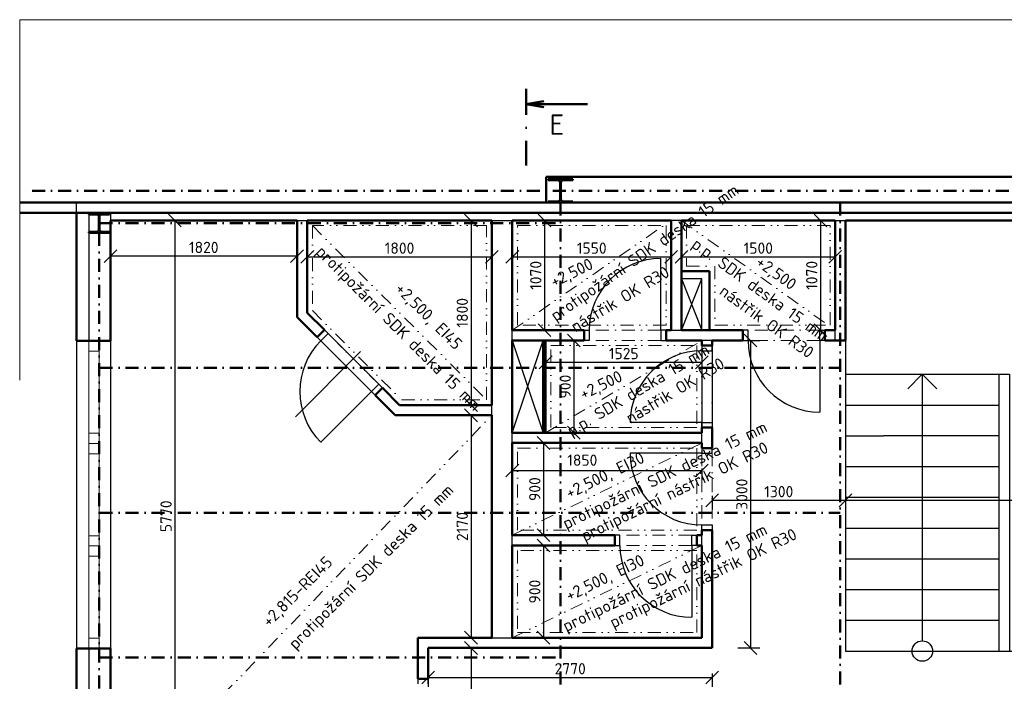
# Model space of a CAD drawing. Header units: millimetres. Extents: x -118752 to 407724, y -73278 to 155058.
# Tile 15 of 256: x -36596 to -26990, y 14498 to 20952. Entities that reach past the tile are written whole.
import ezdxf
from ezdxf.enums import TextEntityAlignment as Align

# ---------------------------------------------------------------- set-up
doc = ezdxf.new("R2010")
doc.units = ezdxf.units.MM
doc.header["$LTSCALE"] = 10
doc.linetypes.add('DASHDOT', pattern=[25.4, 12.7, -6.35, 0, -6.35])
doc.linetypes.add('DIVIDE', pattern=[31.75, 12.7, -6.35, 0, -6.35, 0, -6.35])
for name, color, linetype, lineweight in [('CKDVERE_', 7, 'Continuous', 25), ('CKDVERE_NADROVINOU', 1, 'DASHDOT', 18), ('CKDVERE_OSY', 1, 'Continuous', 18), ('CKDVERE_ZARUBNE_RAM', 5, 'Continuous', 25), ('CKKOTY', 3, 'Continuous', 25), ('CKOKNA', 1, 'Continuous', 18), ('CKPOPIS_POHLED', 3, 'Continuous', 25), ('CKRASTR', 7, 'DASHDOT', 15), ('CKREZY_OZNACENI', 4, 'DASHDOT', 50), ('CKSCHODY_PODROVINOU', 7, 'Continuous', 25), ('CKSCHODY_VYSTUP', 7, 'Continuous', 25), ('CKSTENY_PODROVINOU', 7, 'Continuous', 25), ('CKSTENY_REZ', 6, 'Continuous', 50), ('CKTEXTY_MALE', 3, 'Continuous', 18), ('CSPROFILY_REZY', 4, 'Continuous', 50), ('podhledy', 7, 'Continuous', 20), ('pohledy', 7, 'Continuous', 25)]:
    doc.layers.add(name, color=color, linetype=linetype, lineweight=lineweight)
doc.styles.get("Standard").update_dxf_attribs({"font": 'isocpeur.ttf'})
doc.linetypes.add('PRERUSENI', pattern='A,60,[100,CADKON.SHX,S=2.5,R=0,X=0,Y=0],-10', length=70)
doc.dimstyles.new('CADKON', dxfattribs={"dimscale": 50, "dimtxt": 2.2, "dimasz": 2.5, "dimexe": 1.8, "dimexo": 5, "dimgap": 0.6, "dimtad": 1, "dimrnd": 1, "dimtxsty": 'Standard', "dimblk1": 'OBLIQUE', "dimblk2": 'OBLIQUE', "dimsah": 1, "dimcen": 2.5, "dimadec": 1, "dimazin": 2, "dimtfac": 1, "dimtdec": 4, "dimtix": 1, "dimtmove": 2, "dimatfit": 3, "dimldrblk": 'OPEN30', "dimfxl": 5, "dimfxlon": 1, "dimtolj": 1, "dimarcsym": 0})

# ---------------------------------------------------------------- blocks, each defined once
blk = doc.blocks.new('CK_S_EXT_HEAHEA200')
for p, q in [((-100, 95), (100, 95)), ((-100, 95), (-100, 85)), ((-100, 85), (-21.25, 85)), ((-3.25, -67), (-3.25, 67)), ((3.25, -67), (3.25, 67)), ((100, 85), (21.25, 85)), ((100, 95), (100, 85)), ((-100, -95), (-100, -85)), ((-100, -85), (-21.25, -85)), ((-100, -95), (100, -95)), ((100, -85), (21.25, -85)), ((100, -95), (100, -85))]:
    blk.add_line(p, q)
for centre, start, end in [((-21.25, 67), 0, 90), ((21.25, 67), 90, 180), ((-21.25, -67), 270, 0), ((21.25, -67), 180, 270)]:
    blk.add_arc(centre, 18, start, end)
blk = doc.blocks.new('CK_S_EXT_HEAHEA240')
for p, q in [((-120, 115), (120, 115)), ((-120, 115), (-120, 103)), ((-120, 103), (-24.75, 103)), ((120, 103), (24.75, 103)), ((120, 115), (120, 103)), ((-3.75, -82), (-3.75, 82)), ((3.75, -82), (3.75, 82)), ((-120, -115), (-120, -103)), ((-120, -103), (-24.75, -103)), ((-120, -115), (120, -115)), ((120, -103), (24.75, -103)), ((120, -115), (120, -103))]:
    blk.add_line(p, q)
for centre, start, end in [((-24.75, 82), 0, 90), ((24.75, 82), 90, 180), ((-24.75, -82), 270, 0), ((24.75, -82), 180, 270)]:
    blk.add_arc(centre, 21, start, end)
blk = doc.blocks.new('_OBLIQUE')
at = {"color": 0, "linetype": 'ByBlock'}
blk.add_line((-0.5, -0.5), (0.5, 0.5), dxfattribs=at)
blk = doc.blocks.new('*D9754')
at = {"layer": 'CKKOTY', "color": 0, "lineweight": -2}
for p, q in [((-33790.5, 18743.2), (-33790.5, 18548.9)), ((-31990.5, 18743.2), (-31990.5, 18548.9)), ((-33790.5, 18638.9), (-31990.5, 18638.9))]:
    blk.add_line(p, q, dxfattribs=at)
at = {"layer": 'Defpoints', "color": 0}
for p in [(-33790.5, 18993.2), (-31990.5, 18993.2), (-31990.5, 18638.9)]:
    blk.add_point(p, dxfattribs=at)
at = {"layer": 'CKKOTY', "color": 0, "lineweight": -2, "xscale": 125, "yscale": 125, "zscale": 125, "rotation": 180}
blk.add_blockref('_OBLIQUE', (-33790.5, 18638.9), dxfattribs=at)
at = {"layer": 'CKKOTY', "color": 0, "lineweight": -2, "xscale": 125, "yscale": 125, "zscale": 125}
blk.add_blockref('_OBLIQUE', (-31990.5, 18638.9), dxfattribs=at)
at = {"layer": 'CKKOTY', "color": 0, "insert": (-32890.5, 18723.9), "char_height": 110, "attachment_point": 5}
blk.add_mtext('\\A1;1800', dxfattribs=at)
blk = doc.blocks.new('_Open30')
at = {"color": 0, "lineweight": -2}
for p, q in [((-1, 0.268), (0, 0)), ((0, 0), (-1, -0.268)), ((0, 0), (-1, 0))]:
    blk.add_line(p, q, dxfattribs=at)
blk = doc.blocks.new('*D9756')
at = {"layer": 'CKKOTY', "color": 0, "lineweight": -2}
for p, q in [((-31790.5, 18743.2), (-31790.5, 18548.9)), ((-30240.5, 18743.2), (-30240.5, 18548.9)), ((-31790.5, 18638.9), (-30240.5, 18638.9))]:
    blk.add_line(p, q, dxfattribs=at)
at = {"layer": 'Defpoints', "color": 0}
for p in [(-31790.5, 18993.2), (-30240.5, 18993.2), (-30240.5, 18638.9)]:
    blk.add_point(p, dxfattribs=at)
at = {"layer": 'CKKOTY', "color": 0, "lineweight": -2, "xscale": 125, "yscale": 125, "zscale": 125, "rotation": 180}
blk.add_blockref('_OBLIQUE', (-31790.5, 18638.9), dxfattribs=at)
at = {"layer": 'CKKOTY', "color": 0, "lineweight": -2, "xscale": 125, "yscale": 125, "zscale": 125}
blk.add_blockref('_OBLIQUE', (-30240.5, 18638.9), dxfattribs=at)
at = {"layer": 'CKKOTY', "color": 0, "insert": (-31015.5, 18723.9), "char_height": 110, "attachment_point": 5}
blk.add_mtext('\\A1;1550', dxfattribs=at)
blk = doc.blocks.new('*D9757')
at = {"layer": 'CKKOTY', "color": 0, "lineweight": -2}
for p, q in [((-30140.5, 18743.2), (-30140.5, 18548.9)), ((-28640.5, 18743.2), (-28640.5, 18548.9)), ((-30140.5, 18638.9), (-28640.5, 18638.9))]:
    blk.add_line(p, q, dxfattribs=at)
at = {"layer": 'Defpoints', "color": 0}
for p in [(-30140.5, 18993.2), (-28640.5, 18993.2), (-28640.5, 18638.9)]:
    blk.add_point(p, dxfattribs=at)
at = {"layer": 'CKKOTY', "color": 0, "lineweight": -2, "xscale": 125, "yscale": 125, "zscale": 125, "rotation": 180}
blk.add_blockref('_OBLIQUE', (-30140.5, 18638.9), dxfattribs=at)
at = {"layer": 'CKKOTY', "color": 0, "lineweight": -2, "xscale": 125, "yscale": 125, "zscale": 125}
blk.add_blockref('_OBLIQUE', (-28640.5, 18638.9), dxfattribs=at)
at = {"layer": 'CKKOTY', "color": 0, "insert": (-29390.5, 18723.9), "char_height": 110, "attachment_point": 5}
blk.add_mtext('\\A1;1500', dxfattribs=at)
blk = doc.blocks.new('*D9762')
at = {"layer": 'CKKOTY', "color": 0, "lineweight": -2}
for p, q in [((-32240.5, 18993.2), (-32283, 18993.2)), ((-32193, 18993.2), (-32193, 17193.2)), ((-32240.5, 17193.2), (-32283, 17193.2))]:
    blk.add_line(p, q, dxfattribs=at)
at = {"layer": 'Defpoints', "color": 0}
for p in [(-31990.5, 18993.2), (-32193, 17193.2), (-31990.5, 17193.2)]:
    blk.add_point(p, dxfattribs=at)
at = {"layer": 'CKKOTY', "color": 0, "lineweight": -2, "xscale": 125, "yscale": 125, "zscale": 125}
for p, rotation in [((-32193, 18993.2), 90), ((-32193, 17193.2), 270)]:
    blk.add_blockref('_OBLIQUE', p, dxfattribs=dict(at, rotation=rotation))
at = {"layer": 'CKKOTY', "color": 0, "insert": (-32278, 18093.2), "char_height": 110, "attachment_point": 5, "rotation": 90}
blk.add_mtext('\\A1;1800', dxfattribs=at)
blk = doc.blocks.new('*D9778')
at = {"layer": 'CKKOTY', "color": 0, "lineweight": -2}
for p, q in [((-28890.5, 18993.2), (-28874, 18993.2)), ((-28784, 18993.2), (-28784, 17923.2)), ((-28890.5, 17923.2), (-28874, 17923.2))]:
    blk.add_line(p, q, dxfattribs=at)
at = {"layer": 'Defpoints', "color": 0}
for p in [(-28640.5, 18993.2), (-28784, 17923.2), (-28640.5, 17923.2)]:
    blk.add_point(p, dxfattribs=at)
at = {"layer": 'CKKOTY', "color": 0, "lineweight": -2, "xscale": 125, "yscale": 125, "zscale": 125}
for p, rotation in [((-28784, 18993.2), 90), ((-28784, 17923.2), 270)]:
    blk.add_blockref('_OBLIQUE', p, dxfattribs=dict(at, rotation=rotation))
at = {"layer": 'CKKOTY', "color": 0, "insert": (-28869, 18458.2), "char_height": 110, "attachment_point": 5, "rotation": 90}
blk.add_mtext('\\A1;1070', dxfattribs=at)
blk = doc.blocks.new('*D9782')
at = {"layer": 'CKKOTY', "color": 0, "lineweight": -2}
for p, q in [((-31540.5, 18993.2), (-31386.4, 18993.2)), ((-31476.4, 18993.2), (-31476.4, 17923.2)), ((-31540.5, 17923.2), (-31386.4, 17923.2))]:
    blk.add_line(p, q, dxfattribs=at)
at = {"layer": 'Defpoints', "color": 0}
for p in [(-31790.5, 18993.2), (-31790.5, 17923.2), (-31476.4, 17923.2)]:
    blk.add_point(p, dxfattribs=at)
at = {"layer": 'CKKOTY', "color": 0, "lineweight": -2, "xscale": 125, "yscale": 125, "zscale": 125}
for p, rotation in [((-31476.4, 18993.2), 90), ((-31476.4, 17923.2), 270)]:
    blk.add_blockref('_OBLIQUE', p, dxfattribs=dict(at, rotation=rotation))
at = {"layer": 'CKKOTY', "color": 0, "insert": (-31561.4, 18458.2), "char_height": 110, "attachment_point": 5, "rotation": 90}
blk.add_mtext('\\A1;1070', dxfattribs=at)
blk = doc.blocks.new('*D9783')
at = {"layer": 'CKKOTY', "color": 0, "lineweight": -2}
for p, q in [((-31226.4, 17823.2), (-31099.2, 17823.2)), ((-31189.2, 17823.2), (-31189.2, 16923.2)), ((-31215.5, 16923.2), (-31099.2, 16923.2))]:
    blk.add_line(p, q, dxfattribs=at)
at = {"layer": 'Defpoints', "color": 0}
for p in [(-31476.4, 17823.2), (-31465.5, 16923.2), (-31189.2, 16923.2)]:
    blk.add_point(p, dxfattribs=at)
at = {"layer": 'CKKOTY', "color": 0, "lineweight": -2, "xscale": 125, "yscale": 125, "zscale": 125}
for p, rotation in [((-31189.2, 17823.2), 90), ((-31189.2, 16923.2), 270)]:
    blk.add_blockref('_OBLIQUE', p, dxfattribs=dict(at, rotation=rotation))
at = {"layer": 'CKKOTY', "color": 0, "insert": (-31274.2, 17373.2), "char_height": 110, "attachment_point": 5, "rotation": 90}
blk.add_mtext('\\A1;900', dxfattribs=at)
blk = doc.blocks.new('*D9784')
at = {"layer": 'CKKOTY', "color": 0, "lineweight": -2}
for p, q in [((-31540.5, 16823.2), (-31396.2, 16823.2)), ((-31486.2, 16823.2), (-31486.2, 15923.2)), ((-31540.5, 15923.2), (-31396.2, 15923.2))]:
    blk.add_line(p, q, dxfattribs=at)
at = {"layer": 'Defpoints', "color": 0}
for p in [(-31790.5, 16823.2), (-31790.5, 15923.2), (-31486.2, 15923.2)]:
    blk.add_point(p, dxfattribs=at)
at = {"layer": 'CKKOTY', "color": 0, "lineweight": -2, "xscale": 125, "yscale": 125, "zscale": 125}
for p, rotation in [((-31486.2, 16823.2), 90), ((-31486.2, 15923.2), 270)]:
    blk.add_blockref('_OBLIQUE', p, dxfattribs=dict(at, rotation=rotation))
at = {"layer": 'CKKOTY', "color": 0, "insert": (-31571.2, 16373.2), "char_height": 110, "attachment_point": 5, "rotation": 90}
blk.add_mtext('\\A1;900', dxfattribs=at)
blk = doc.blocks.new('*D9786')
at = {"layer": 'CKKOTY', "color": 0, "lineweight": -2}
for p, q in [((-31540.5, 15823.2), (-31396.2, 15823.2)), ((-31486.2, 15823.2), (-31486.2, 14923.2)), ((-31540.5, 14923.2), (-31396.2, 14923.2))]:
    blk.add_line(p, q, dxfattribs=at)
at = {"layer": 'Defpoints', "color": 0}
for p in [(-31790.5, 15823.2), (-31790.5, 14923.2), (-31486.2, 14923.2)]:
    blk.add_point(p, dxfattribs=at)
at = {"layer": 'CKKOTY', "color": 0, "lineweight": -2, "xscale": 125, "yscale": 125, "zscale": 125}
for p, rotation in [((-31486.2, 15823.2), 90), ((-31486.2, 14923.2), 270)]:
    blk.add_blockref('_OBLIQUE', p, dxfattribs=dict(at, rotation=rotation))
at = {"layer": 'CKKOTY', "color": 0, "insert": (-31571.2, 15373.2), "char_height": 110, "attachment_point": 5, "rotation": 90}
blk.add_mtext('\\A1;900', dxfattribs=at)
blk = doc.blocks.new('*D9787')
at = {"layer": 'CKKOTY', "color": 0, "lineweight": -2}
for p, q in [((-31790.5, 16573.2), (-31790.5, 16464.5)), ((-31790.5, 16554.5), (-29940.5, 16554.5)), ((-29940.5, 16573.2), (-29940.5, 16464.5))]:
    blk.add_line(p, q, dxfattribs=at)
at = {"layer": 'Defpoints', "color": 0}
for p in [(-31790.5, 16823.2), (-29940.5, 16823.2), (-29940.5, 16554.5)]:
    blk.add_point(p, dxfattribs=at)
at = {"layer": 'CKKOTY', "color": 0, "lineweight": -2, "xscale": 125, "yscale": 125, "zscale": 125, "rotation": 180}
blk.add_blockref('_OBLIQUE', (-31790.5, 16554.5), dxfattribs=at)
at = {"layer": 'CKKOTY', "color": 0, "lineweight": -2, "xscale": 125, "yscale": 125, "zscale": 125}
blk.add_blockref('_OBLIQUE', (-29940.5, 16554.5), dxfattribs=at)
at = {"layer": 'CKKOTY', "color": 0, "insert": (-31107.6, 16655.6), "char_height": 110, "attachment_point": 5}
blk.add_mtext('\\A1;1850', dxfattribs=at)
blk = doc.blocks.new('*D9788')
at = {"layer": 'CKKOTY', "color": 0, "lineweight": -2}
for p, q in [((-31465.5, 17610.4), (-29940.5, 17610.4)), ((-31465.5, 17573.2), (-31465.5, 17520.4)), ((-29940.5, 17573.2), (-29940.5, 17520.4))]:
    blk.add_line(p, q, dxfattribs=at)
at = {"layer": 'Defpoints', "color": 0}
for p in [(-31465.5, 17823.2), (-29940.5, 17823.2), (-29940.5, 17610.4)]:
    blk.add_point(p, dxfattribs=at)
at = {"layer": 'CKKOTY', "color": 0, "lineweight": -2, "xscale": 125, "yscale": 125, "zscale": 125, "rotation": 180}
blk.add_blockref('_OBLIQUE', (-31465.5, 17610.4), dxfattribs=at)
at = {"layer": 'CKKOTY', "color": 0, "lineweight": -2, "xscale": 125, "yscale": 125, "zscale": 125}
blk.add_blockref('_OBLIQUE', (-29940.5, 17610.4), dxfattribs=at)
at = {"layer": 'CKKOTY', "color": 0, "insert": (-30703, 17695.4), "char_height": 110, "attachment_point": 5}
blk.add_mtext('\\A1;1525', dxfattribs=at)
blk = doc.blocks.new('*D9898')
at = {"layer": 'CKKOTY', "color": 0, "lineweight": -2}
for p, q in [((-35710.5, 18743.2), (-35710.5, 18556)), ((-33890.5, 18743.2), (-33890.5, 18556)), ((-33890.5, 18646), (-35710.5, 18646))]:
    blk.add_line(p, q, dxfattribs=at)
at = {"layer": 'Defpoints', "color": 0}
for p in [(-35710.5, 18993.2), (-33890.5, 18993.2), (-35710.5, 18646)]:
    blk.add_point(p, dxfattribs=at)
at = {"layer": 'CKKOTY', "color": 0, "lineweight": -2, "xscale": 125, "yscale": 125, "zscale": 125, "rotation": 180}
blk.add_blockref('_OBLIQUE', (-35710.5, 18646), dxfattribs=at)
at = {"layer": 'CKKOTY', "color": 0, "lineweight": -2, "xscale": 125, "yscale": 125, "zscale": 125}
blk.add_blockref('_OBLIQUE', (-33890.5, 18646), dxfattribs=at)
at = {"layer": 'CKKOTY', "color": 0, "insert": (-34800.5, 18731), "char_height": 110, "attachment_point": 5}
blk.add_mtext('\\A1;1820', dxfattribs=at)
blk = doc.blocks.new('*D9899')
at = {"layer": 'CKKOTY', "color": 0, "lineweight": -2}
for p, q in [((-35333.3, 18993.2), (-34993.3, 18993.2)), ((-35083.3, 18993.2), (-35083.3, 13223.2)), ((-35333.3, 13223.2), (-34993.3, 13223.2))]:
    blk.add_line(p, q, dxfattribs=at)
at = {"layer": 'Defpoints', "color": 0}
for p in [(-35710.5, 18993.2), (-35710.5, 13223.2), (-35083.3, 13223.2)]:
    blk.add_point(p, dxfattribs=at)
at = {"layer": 'CKKOTY', "color": 0, "lineweight": -2, "xscale": 125, "yscale": 125, "zscale": 125}
for p, rotation in [((-35083.3, 18993.2), 90), ((-35083.3, 13223.2), 270)]:
    blk.add_blockref('_OBLIQUE', p, dxfattribs=dict(at, rotation=rotation))
at = {"layer": 'CKKOTY', "color": 0, "insert": (-35168.3, 16108.2), "char_height": 110, "attachment_point": 5, "rotation": 90}
blk.add_mtext('\\A1;5770', dxfattribs=at)
blk = doc.blocks.new('*D9931')
at = {"layer": 'CKKOTY', "color": 0, "lineweight": -2}
for p, q in [((-28540.5, 16418.2), (-28540.5, 16173.3)), ((-25440.5, 16418.2), (-25440.5, 16173.3)), ((-25440.5, 16263.3), (-28540.5, 16263.3))]:
    blk.add_line(p, q, dxfattribs=at)
at = {"layer": 'Defpoints', "color": 0}
for p in [(-28540.5, 16668.2), (-25440.5, 16668.2), (-28540.5, 16263.3)]:
    blk.add_point(p, dxfattribs=at)
at = {"layer": 'CKKOTY', "color": 0, "lineweight": -2, "xscale": 125, "yscale": 125, "zscale": 125, "rotation": 180}
blk.add_blockref('_OBLIQUE', (-28540.5, 16263.3), dxfattribs=at)
at = {"layer": 'CKKOTY', "color": 0, "lineweight": -2, "xscale": 125, "yscale": 125, "zscale": 125}
blk.add_blockref('_OBLIQUE', (-25440.5, 16263.3), dxfattribs=at)
at = {"layer": 'CKKOTY', "color": 0, "insert": (-26765.4, 16385), "char_height": 110, "attachment_point": 5}
blk.add_mtext('\\A1;3100', dxfattribs=at)
blk = doc.blocks.new('*D9932')
at = {"layer": 'CKKOTY', "color": 0, "lineweight": -2}
for p, q in [((-28540.5, 16418.2), (-28540.5, 16173.3)), ((-29840.5, 16306.8), (-29840.5, 16173.3)), ((-28540.5, 16263.3), (-29840.5, 16263.3))]:
    blk.add_line(p, q, dxfattribs=at)
at = {"layer": 'Defpoints', "color": 0}
for p in [(-28540.5, 16668.2), (-29840.5, 16556.8), (-29840.5, 16263.3)]:
    blk.add_point(p, dxfattribs=at)
at = {"layer": 'CKKOTY', "color": 0, "lineweight": -2, "xscale": 125, "yscale": 125, "zscale": 125, "rotation": 180}
blk.add_blockref('_OBLIQUE', (-29840.5, 16263.3), dxfattribs=at)
at = {"layer": 'CKKOTY', "color": 0, "lineweight": -2, "xscale": 125, "yscale": 125, "zscale": 125}
blk.add_blockref('_OBLIQUE', (-28540.5, 16263.3), dxfattribs=at)
at = {"layer": 'CKKOTY', "color": 0, "insert": (-29190.5, 16348.3), "char_height": 110, "attachment_point": 5}
blk.add_mtext('\\A1;1300', dxfattribs=at)
blk = doc.blocks.new('*D9937')
at = {"layer": 'CKKOTY', "color": 0, "lineweight": -2}
for p, q in [((-32240.5, 17093.2), (-32283, 17093.2)), ((-32193, 17093.2), (-32193, 14923.2)), ((-32240.5, 14923.2), (-32283, 14923.2))]:
    blk.add_line(p, q, dxfattribs=at)
at = {"layer": 'Defpoints', "color": 0}
for p in [(-31990.5, 17093.2), (-32193, 14923.2), (-31990.5, 14923.2)]:
    blk.add_point(p, dxfattribs=at)
at = {"layer": 'CKKOTY', "color": 0, "lineweight": -2, "xscale": 125, "yscale": 125, "zscale": 125}
for p, rotation in [((-32193, 17093.2), 90), ((-32193, 14923.2), 270)]:
    blk.add_blockref('_OBLIQUE', p, dxfattribs=dict(at, rotation=rotation))
at = {"layer": 'CKKOTY', "color": 0, "insert": (-32278, 16008.2), "char_height": 110, "attachment_point": 5, "rotation": 90}
blk.add_mtext('\\A1;2170', dxfattribs=at)
blk = doc.blocks.new('*D9939')
at = {"layer": 'CKKOTY', "color": 0, "lineweight": -2}
for p, q in [((-32360.5, 14823.2), (-32103, 14823.2)), ((-32193, 14823.2), (-32193, 13223.2)), ((-32360.5, 13223.2), (-32103, 13223.2))]:
    blk.add_line(p, q, dxfattribs=at)
at = {"layer": 'Defpoints', "color": 0}
for p in [(-32610.5, 14823.2), (-32610.5, 13223.2), (-32193, 13223.2)]:
    blk.add_point(p, dxfattribs=at)
at = {"layer": 'CKKOTY', "color": 0, "lineweight": -2, "xscale": 125, "yscale": 125, "zscale": 125}
for p, rotation in [((-32193, 14823.2), 90), ((-32193, 13223.2), 270)]:
    blk.add_blockref('_OBLIQUE', p, dxfattribs=dict(at, rotation=rotation))
at = {"layer": 'CKKOTY', "color": 0, "insert": (-32278, 14023.2), "char_height": 110, "attachment_point": 5, "rotation": 90}
blk.add_mtext('\\A1;1600', dxfattribs=at)
blk = doc.blocks.new('*D9940')
at = {"layer": 'CKKOTY', "color": 0, "lineweight": -2}
for p, q in [((-32610.5, 14573.2), (-32610.5, 14445.7)), ((-32610.5, 14535.7), (-29840.5, 14535.7)), ((-29840.5, 14573.2), (-29840.5, 14445.7))]:
    blk.add_line(p, q, dxfattribs=at)
at = {"layer": 'Defpoints', "color": 0}
for p in [(-32610.5, 14823.2), (-29840.5, 14823.2), (-29840.5, 14535.7)]:
    blk.add_point(p, dxfattribs=at)
at = {"layer": 'CKKOTY', "color": 0, "lineweight": -2, "xscale": 125, "yscale": 125, "zscale": 125, "rotation": 180}
blk.add_blockref('_OBLIQUE', (-32610.5, 14535.7), dxfattribs=at)
at = {"layer": 'CKKOTY', "color": 0, "lineweight": -2, "xscale": 125, "yscale": 125, "zscale": 125}
blk.add_blockref('_OBLIQUE', (-29840.5, 14535.7), dxfattribs=at)
at = {"layer": 'CKKOTY', "color": 0, "insert": (-31225.5, 14620.7), "char_height": 110, "attachment_point": 5}
blk.add_mtext('\\A1;2770', dxfattribs=at)
blk = doc.blocks.new('*D9941')
at = {"layer": 'CKKOTY', "color": 0, "lineweight": -2}
for p, q in [((-29590.5, 17823.2), (-29375.9, 17823.2)), ((-29465.9, 17823.2), (-29465.9, 14823.2)), ((-29590.5, 14823.2), (-29375.9, 14823.2))]:
    blk.add_line(p, q, dxfattribs=at)
at = {"layer": 'Defpoints', "color": 0}
for p in [(-29840.5, 17823.2), (-29840.5, 14823.2), (-29465.9, 14823.2)]:
    blk.add_point(p, dxfattribs=at)
at = {"layer": 'CKKOTY', "color": 0, "lineweight": -2, "xscale": 125, "yscale": 125, "zscale": 125}
for p, rotation in [((-29465.9, 17823.2), 90), ((-29465.9, 14823.2), 270)]:
    blk.add_blockref('_OBLIQUE', p, dxfattribs=dict(at, rotation=rotation))
at = {"layer": 'CKKOTY', "color": 0, "insert": (-29550.9, 16323.2), "char_height": 110, "attachment_point": 5, "rotation": 90}
blk.add_mtext('\\A1;3000', dxfattribs=at)

msp = doc.modelspace()

# ---------------------------------------------------------------- linework, layer by layer
at = {"layer": 'CKDVERE_'}
for p, q in [((-30340.468, 17923.171), (-30340.468, 18623.171)), ((-28790.468, 17823.171), (-28790.468, 17123.171)), ((-33163.692, 17325.001), (-33658.666, 16830.026)), ((-29940.468, 17023.171), (-30640.468, 17023.171)), ((-29940.468, 16723.171), (-30640.468, 16723.171)), ((-30040.468, 15823.171), (-30040.468, 15123.171))]:
    msp.add_line(p, q, dxfattribs=at)
for centre, start, end in [((-30340.468, 17923.171), 90, 180), ((-33163.692, 17325.001), 135, 225), ((-28790.468, 17823.171), 180, 270), ((-29940.468, 17023.171), 90, 180), ((-29940.468, 16723.171), 180, 270), ((-30040.468, 15823.171), 180, 270)]:
    msp.add_arc(centre, 700, start, end, dxfattribs=at)
at = {"layer": 'CKDVERE_NADROVINOU'}
for p, q in [((-33092.981, 17395.712), (-33587.956, 17890.686)), ((-30340.468, 17923.171), (-31040.468, 17923.171)), ((-28790.468, 17923.171), (-29490.468, 17923.171)), ((-33163.692, 17325.001), (-33658.666, 17819.976)), ((-30340.468, 17823.171), (-31040.468, 17823.171)), ((-28790.468, 17823.171), (-29490.468, 17823.171)), ((-29940.468, 17023.171), (-29940.468, 17723.171)), ((-29840.468, 17023.171), (-29840.468, 17723.171)), ((-29940.468, 16723.171), (-29940.468, 16023.171)), ((-29840.468, 16723.171), (-29840.468, 16023.171)), ((-30040.468, 15923.171), (-30740.468, 15923.171)), ((-30040.468, 15823.171), (-30740.468, 15823.171))]:
    msp.add_line(p, q, dxfattribs=at)
at = {"layer": 'CKDVERE_OSY'}
msp.add_line((-33906.154, 17077.514), (-33269.758, 17713.91), dxfattribs=at)
at = {"layer": 'CKDVERE_ZARUBNE_RAM'}
for p, q in [((-33623.311, 17926.042), (-33694.022, 17855.331)), ((-33658.666, 17819.976), (-33587.956, 17890.686)), ((-33587.956, 17890.686), (-33623.311, 17926.042)), ((-31090.468, 17923.171), (-31040.468, 17923.171)), ((-31090.468, 17823.171), (-31090.468, 17923.171)), ((-31040.468, 17923.171), (-31040.468, 17823.171)), ((-30290.468, 17923.171), (-30340.468, 17923.171)), ((-30340.468, 17923.171), (-30340.468, 17823.171)), ((-30290.468, 17823.171), (-30290.468, 17923.171)), ((-29490.468, 17923.171), (-29540.468, 17923.171)), ((-29540.468, 17923.171), (-29540.468, 17823.171)), ((-29490.468, 17823.171), (-29490.468, 17923.171)), ((-28790.468, 17823.171), (-28790.468, 17923.171)), ((-28790.468, 17923.171), (-28740.468, 17923.171)), ((-28740.468, 17923.171), (-28740.468, 17823.171)), ((-33694.022, 17855.331), (-33658.666, 17819.976)), ((-31040.468, 17823.171), (-31090.468, 17823.171)), ((-30340.468, 17823.171), (-30290.468, 17823.171)), ((-29940.468, 17773.171), (-29940.468, 17723.171)), ((-29840.468, 17773.171), (-29940.468, 17773.171)), ((-29840.468, 17723.171), (-29840.468, 17773.171)), ((-29540.468, 17823.171), (-29490.468, 17823.171)), ((-28740.468, 17823.171), (-28790.468, 17823.171)), ((-29940.468, 17723.171), (-29840.468, 17723.171)), ((-33163.692, 17325.001), (-33092.981, 17395.712)), ((-33092.981, 17395.712), (-33057.626, 17360.356)), ((-33128.336, 17289.646), (-33163.692, 17325.001)), ((-33057.626, 17360.356), (-33128.336, 17289.646)), ((-29940.468, 16973.171), (-29940.468, 17023.171)), ((-29940.468, 17023.171), (-29840.468, 17023.171)), ((-29840.468, 17023.171), (-29840.468, 16973.171)), ((-29840.468, 16973.171), (-29940.468, 16973.171)), ((-29940.468, 16773.171), (-29940.468, 16723.171)), ((-29840.468, 16773.171), (-29940.468, 16773.171)), ((-29940.468, 16723.171), (-29840.468, 16723.171)), ((-29840.468, 16723.171), (-29840.468, 16773.171)), ((-29940.468, 15973.171), (-29940.468, 16023.171)), ((-29940.468, 16023.171), (-29840.468, 16023.171)), ((-29840.468, 15973.171), (-29940.468, 15973.171)), ((-29840.468, 16023.171), (-29840.468, 15973.171)), ((-30740.468, 15923.171), (-30790.468, 15923.171)), ((-30790.468, 15923.171), (-30790.468, 15823.171)), ((-30740.468, 15823.171), (-30740.468, 15923.171)), ((-30040.468, 15823.171), (-30040.468, 15923.171)), ((-30040.468, 15923.171), (-29990.468, 15923.171)), ((-29990.468, 15923.171), (-29990.468, 15823.171)), ((-30790.468, 15823.171), (-30740.468, 15823.171)), ((-29990.468, 15823.171), (-30040.468, 15823.171)), ((-32710.468, 14523.168), (-32710.468, 14473.168)), ((-32610.468, 14523.168), (-32710.468, 14523.168)), ((-32610.468, 14473.168), (-32610.468, 14523.168))]:
    msp.add_line(p, q, dxfattribs=at)
at = {"layer": 'CKOKNA'}
for p, q in [((-35920.468, 17718.166), (-35920.468, 17818.166)), ((-35920.468, 17818.166), (-35820.468, 17818.166)), ((-35820.468, 17718.166), (-35820.468, 17818.166)), ((-28540.468, 16723.166), (-28540.468, 17823.171)), ((-35920.468, 17718.166), (-35920.468, 16918.166)), ((-35920.468, 17718.166), (-35820.468, 17718.166)), ((-35820.468, 17718.166), (-35820.468, 16918.166)), ((-35920.468, 16818.166), (-35920.468, 16918.166)), ((-35920.468, 16918.166), (-35820.468, 16918.166)), ((-35820.468, 16818.166), (-35820.468, 16918.166)), ((-35920.468, 16718.166), (-35920.468, 16818.166)), ((-35920.468, 16818.166), (-35820.468, 16818.166)), ((-35820.468, 16718.166), (-35820.468, 16818.166)), ((-35920.468, 16718.166), (-35920.468, 15918.166)), ((-35920.468, 16718.166), (-35820.468, 16718.166)), ((-35820.468, 16718.166), (-35820.468, 15918.166)), ((-35920.468, 15818.166), (-35920.468, 15918.166)), ((-35920.468, 15918.166), (-35820.468, 15918.166)), ((-35820.468, 15818.166), (-35820.468, 15918.166)), ((-35920.468, 15818.166), (-35820.468, 15818.166)), ((-35920.468, 15718.166), (-35920.468, 15818.166)), ((-35820.468, 15718.166), (-35820.468, 15818.166)), ((-35920.468, 15718.166), (-35920.468, 14918.166)), ((-35920.468, 15718.166), (-35820.468, 15718.166)), ((-35820.468, 15718.166), (-35820.468, 14918.166)), ((-35920.468, 14918.166), (-35920.468, 14818.166)), ((-35920.468, 14918.166), (-35820.468, 14918.166)), ((-35820.468, 14918.166), (-35820.468, 14818.166)), ((-35920.468, 14818.166), (-35820.468, 14818.166))]:
    msp.add_line(p, q, dxfattribs=at)
at = {"layer": 'CKRASTR', "linetype": 'PRERUSENI'}
for p, q in [((-26693.487, 20952.32), (-36596.083, 20952.32)), ((-36596.083, 20952.32), (-36596.083, 17437.223))]:
    msp.add_line(p, q, dxfattribs=at)
at = {"layer": 'CKREZY_OZNACENI', "ltscale": 2}
msp.add_line((-31656.151, 20278.737), (-31656.151, 19528.737), dxfattribs=at)
at = {"layer": 'CKREZY_OZNACENI', "linetype": 'Continuous'}
for q in [(-31483.809, 20159.126), (-31056.151, 20128.737), (-31483.809, 20098.349)]:
    msp.add_line((-31656.151, 20128.737), q, dxfattribs=at)
at = {"layer": 'CKSCHODY_PODROVINOU'}
for p, q in [((-28540.468, 17493.166), (-27040.468, 17493.166)), ((-28540.468, 17193.166), (-27040.468, 17193.166)), ((-28540.468, 16893.166), (-28168.37, 16893.166)), ((-27040.468, 16893.166), (-28168.37, 16893.166)), ((-28540.468, 16593.166), (-27040.468, 16593.166)), ((-28540.468, 16293.166), (-27040.468, 16293.166)), ((-28540.468, 15993.166), (-27040.468, 15993.166)), ((-28540.468, 15693.166), (-27040.468, 15693.166)), ((-28540.468, 15393.166), (-27040.468, 15393.166)), ((-28540.468, 15093.166), (-27040.468, 15093.166)), ((-28540.468, 14793.166), (-27040.468, 14793.166))]:
    msp.add_line(p, q, dxfattribs=at)
for points in [[(-27040.468, 16241.971), (-27040.468, 17493.166), (-26940.468, 17493.166), (-26940.468, 14793.166), (-26940.468, 14793.141)], [(-27040.468, 14793.116), (-27040.468, 14793.141), (-27040.468, 14793.166), (-27040.468, 16241.971)]]:
    msp.add_lwpolyline(points, dxfattribs=at)
at = {"layer": 'CKSCHODY_VYSTUP'}
for q in [(-27931.748, 17351.886), (-27790.468, 14893.066), (-27649.188, 17351.886)]:
    msp.add_line((-27790.468, 17493.166), q, dxfattribs=at)
for radius in [99.9, 0.000000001]:
    msp.add_circle((-27790.468, 14793.166), radius, dxfattribs=at)
at = {"layer": 'CKSTENY_PODROVINOU'}
for p, q in [((-36040.468, 19168.166), (-24605.468, 19168.166)), ((-36040.468, 19068.166), (-36040.468, 19168.166)), ((-36040.468, 19068.166), (-36040.468, 19168.166)), ((-36040.468, 19068.166), (-24605.468, 19068.166)), ((-35920.468, 19068.166), (-36040.468, 19068.166)), ((-35920.468, 19068.166), (-35920.468, 17818.166)), ((-25200.468, 19068.166), (-35710.468, 19068.199)), ((-35710.468, 19068.166), (-35710.468, 18993.199)), ((-33890.468, 18993.199), (-33790.468, 18993.199)), ((-31990.468, 18993.199), (-31790.468, 18993.199)), ((-30140.468, 18993.199), (-30240.468, 18993.199)), ((-28640.468, 18993.199), (-28540.468, 18993.199)), ((-33623.311, 17926.042), (-33057.626, 17360.356)), ((-28640.468, 17823.171), (-28640.468, 17923.171)), ((-36040.468, 17818.166), (-36040.468, 14818.166)), ((-35920.468, 17818.166), (-36040.468, 17818.166)), ((-35710.468, 17818.166), (-35710.468, 14818.166)), ((-33694.022, 17855.331), (-33128.336, 17289.646)), ((-29840.468, 17823.171), (-29940.468, 17823.171)), ((-29940.468, 17773.171), (-29940.468, 16973.171)), ((-29840.468, 17773.171), (-29840.468, 16973.171)), ((-31990.468, 17093.199), (-31990.468, 17193.199)), ((-31790.468, 16823.171), (-31790.468, 16923.171)), ((-29940.468, 16823.171), (-29940.468, 16923.171)), ((-31790.468, 15823.171), (-31790.468, 15923.171)), ((-35920.468, 14818.166), (-36040.468, 14818.166)), ((-35920.468, 14818.166), (-35920.468, 12832.666))]:
    msp.add_line(p, q, dxfattribs=at)
at = {"layer": 'CKSTENY_PODROVINOU', "color": 0, "linetype": 'Continuous'}
for p, q in [((-31790.468, 17823.171), (-31790.468, 17923.171)), ((-30240.468, 17923.171), (-30140.468, 17923.171)), ((-29940.468, 15823.171), (-29940.468, 15923.171)), ((-31990.468, 14923.171), (-31790.468, 14923.171))]:
    msp.add_line(p, q, dxfattribs=at)
at = {"layer": 'CKSTENY_PODROVINOU'}
msp.add_lwpolyline([(-28540.468, 14793.141), (-25440.468, 14793.141), (-25440.468, 18993.166), (-28540.468, 18993.166), (-28540.468, 14793.141)], dxfattribs=at)
at = {"layer": 'CKSTENY_REZ'}
for p, q in [((-31460.468, 19418.166), (-25440.468, 19418.166)), ((-31460.468, 19168.166), (-31460.468, 19418.166)), ((-36596.083, 19168.166), (-24605.468, 19168.166)), ((-36596.083, 19068.166), (-35710.468, 19068.166)), ((-36040.468, 19068.166), (-35710.468, 19068.199)), ((-36040.468, 19068.166), (-36040.468, 17818.166)), ((-35710.501, 19068.166), (-36040.468, 19068.166)), ((-35710.468, 19068.199), (-25200.468, 19068.199)), ((-35710.468, 19068.199), (-35710.468, 19068.166)), ((-35710.468, 17818.166), (-35710.468, 18993.199)), ((-35710.468, 18993.199), (-33890.468, 18993.199)), ((-33890.468, 18993.199), (-33890.468, 18051.778)), ((-33790.468, 18993.199), (-31990.468, 18993.199)), ((-33790.468, 18993.199), (-33790.468, 18093.199)), ((-31990.468, 17193.199), (-31990.468, 18993.199)), ((-31790.468, 17923.171), (-31790.468, 18993.199)), ((-31790.468, 18993.199), (-30240.468, 18993.199)), ((-30240.468, 17923.171), (-30240.468, 18993.199)), ((-30140.468, 18993.199), (-28640.468, 18993.199)), ((-30140.468, 17923.171), (-30140.468, 18993.199)), ((-28640.468, 18993.199), (-28640.468, 17923.171)), ((-28540.468, 18993.199), (-25440.468, 18993.166)), ((-28540.468, 18993.199), (-28540.468, 17823.171)), ((-30140.468, 18498.171), (-29865.468, 18498.171)), ((-29865.468, 18498.171), (-29865.468, 17923.171)), ((-33623.311, 17926.042), (-33790.468, 18093.199)), ((-33890.468, 18051.778), (-33694.022, 17855.331)), ((-33694.022, 17855.331), (-33623.311, 17926.042)), ((-31790.468, 17923.171), (-31090.468, 17923.171)), ((-31090.468, 17923.171), (-31090.468, 17823.171)), ((-30290.468, 17923.171), (-30240.468, 17923.171)), ((-30290.468, 17923.171), (-30290.468, 17823.171)), ((-29540.468, 17923.171), (-30140.468, 17923.171)), ((-29540.468, 17923.171), (-29540.468, 17823.171)), ((-28740.468, 17923.171), (-28740.468, 17823.171)), ((-28640.468, 17923.171), (-28740.468, 17923.171)), ((-36040.468, 17818.166), (-35710.468, 17818.166)), ((-31790.468, 17823.171), (-31090.468, 17823.171)), ((-31790.468, 16923.171), (-31790.468, 17823.171)), ((-31490.468, 17823.171), (-31490.468, 16923.171)), ((-31465.468, 17823.171), (-31465.468, 16923.171)), ((-29940.468, 17823.171), (-30290.468, 17823.171)), ((-29940.468, 17773.171), (-29940.468, 17823.171)), ((-29940.468, 17773.171), (-29840.468, 17773.171)), ((-29540.468, 17823.171), (-29840.468, 17823.171)), ((-29840.468, 17773.171), (-29840.468, 17823.171)), ((-28640.468, 17823.171), (-28740.468, 17823.171)), ((-28640.468, 17823.171), (-28540.468, 17823.171)), ((-28640.468, 17823.171), (-28640.468, 17823.171)), ((-33128.336, 17289.646), (-33057.626, 17360.356)), ((-32890.468, 17193.199), (-33057.626, 17360.356)), ((-33128.336, 17289.646), (-32931.89, 17093.199)), ((-31990.468, 17193.199), (-32890.468, 17193.199)), ((-31990.468, 17093.199), (-32931.89, 17093.199)), ((-31990.468, 14923.171), (-31990.468, 17093.199)), ((-29940.468, 16923.171), (-31790.468, 16923.171)), ((-29940.468, 16973.171), (-29840.468, 16973.171)), ((-29940.468, 16923.171), (-29940.468, 16973.171)), ((-29840.468, 16773.171), (-29840.468, 16973.171)), ((-29940.468, 16823.171), (-31790.468, 16823.171)), ((-31790.468, 15923.171), (-31790.468, 16823.171)), ((-29940.468, 16773.171), (-29940.468, 16823.171)), ((-29940.468, 16773.171), (-29840.468, 16773.171)), ((-29940.468, 15973.171), (-29840.468, 15973.171)), ((-29940.468, 15923.171), (-29940.468, 15973.171)), ((-29840.468, 14823.171), (-29840.468, 15973.171)), ((-30790.468, 15923.171), (-31790.468, 15923.171)), ((-30790.468, 15923.171), (-30790.468, 15823.171)), ((-29990.468, 15923.171), (-29990.468, 15823.171)), ((-29940.468, 15923.171), (-29990.468, 15923.171)), ((-30790.468, 15823.171), (-31790.468, 15823.171)), ((-31790.468, 14923.171), (-31790.468, 15823.171)), ((-29940.468, 15823.171), (-29990.468, 15823.171)), ((-29940.468, 14923.171), (-29940.468, 15823.171)), ((-32710.468, 14523.168), (-32710.468, 14923.171)), ((-32710.468, 14923.171), (-31990.468, 14923.171)), ((-31790.468, 14923.171), (-29940.468, 14923.171)), ((-36040.468, 14818.166), (-35710.468, 14818.166)), ((-36040.468, 14818.166), (-36040.468, 12832.666)), ((-35710.468, 13223.166), (-35710.468, 14818.166)), ((-32610.468, 14823.171), (-29840.468, 14823.171)), ((-32610.468, 14523.168), (-32610.468, 14823.171)), ((-32610.468, 14523.168), (-32710.468, 14523.168))]:
    msp.add_line(p, q, dxfattribs=at)
at = {"layer": 'CSPROFILY_REZY', "linetype": 'DASHDOT'}
for p, q in [((-19324.218, 19283.166), (-36596.083, 19283.166)), ((-31320.468, 19168.166), (-31320.468, 9403.666)), ((-28590.468, 19168.166), (-28590.468, 13316.166)), ((-35817.218, 18968.166), (-31320.468, 18968.166)), ((-35820.468, 18873.166), (-35820.468, 9403.666)), ((-35817.218, 17555.166), (-28590.468, 17555.166)), ((-35817.218, 16142.166), (-28590.468, 16142.166)), ((-35817.218, 14729.166), (-31320.468, 14729.166))]:
    msp.add_line(p, q, dxfattribs=at)
at = {"layer": 'podhledy', "linetype": 'DIVIDE'}
for p, q in [((-33740.468, 18943.199), (-32040.468, 17243.199)), ((-31790.468, 17923.171), (-30240.468, 18993.199)), ((-30140.468, 18993.199), (-28640.468, 17923.171)), ((-31465.468, 16923.171), (-29940.468, 17823.171)), ((-35710.468, 13223.166), (-31990.468, 17093.199)), ((-31790.468, 15923.171), (-29940.468, 16823.171)), ((-31790.468, 14923.171), (-29940.468, 15823.171))]:
    msp.add_line(p, q, dxfattribs=at)
for points in [[(-33740.468, 18943.199), (-33740.468, 18113.91), (-32869.758, 17243.199), (-32040.468, 17243.199), (-32040.468, 18943.199)], [(-31740.468, 18943.199), (-30290.468, 18943.199), (-30290.468, 17973.171), (-31740.468, 17973.171)], [(-30090.468, 18943.199), (-30090.468, 18548.171), (-29815.468, 18548.171), (-29815.468, 17973.171), (-28690.468, 17973.171), (-28690.468, 18943.199)], [(-31415.468, 17773.171), (-29990.468, 17773.171), (-29990.468, 16973.171), (-31415.468, 16973.171)], [(-31740.468, 16773.171), (-29990.468, 16773.171), (-29990.468, 15973.171), (-31740.468, 15973.171)], [(-29990.468, 15773.171), (-31740.468, 15773.171), (-31740.468, 14973.171), (-29990.468, 14973.171)]]:
    msp.add_lwpolyline(points, close=True, dxfattribs=at)
at = {"layer": 'podhledy'}
msp.add_lwpolyline([(-31490.468, 17823.171), (-31790.468, 17823.171), (-31790.468, 16923.171), (-31490.468, 16923.171)], close=True, dxfattribs=at)
at = {"layer": 'pohledy'}
for p, q in [((-30140.468, 17923.171), (-29940.468, 18423.171)), ((-30140.468, 18423.171), (-29940.468, 17923.171)), ((-31790.468, 16923.171), (-31490.468, 17823.171)), ((-31790.468, 17823.171), (-31490.468, 16923.171))]:
    msp.add_line(p, q, dxfattribs=at)
msp.add_lwpolyline([(-30140.468, 17923.171), (-29940.468, 17923.171), (-29940.468, 18423.171), (-30140.468, 18423.171)], close=True, dxfattribs=at)

# ---------------------------------------------------------------- block references
at = {"layer": 'CSPROFILY_REZY', "rotation": 180}
msp.add_blockref('CK_S_EXT_HEAHEA240', (-31320.468, 19283.166), dxfattribs=at)
msp.add_blockref('CK_S_EXT_HEAHEA240', (-31320.468, 19283.166), dxfattribs=at)
at = {"layer": 'CSPROFILY_REZY'}
msp.add_blockref('CK_S_EXT_HEAHEA200', (-35820.468, 18968.166), dxfattribs=at)
msp.add_blockref('CK_S_EXT_HEAHEA200', (-35820.468, 18968.166), dxfattribs=at)

# ---------------------------------------------------------------- texts
at = {"layer": 'CKPOPIS_POHLED'}
msp.add_text('E', height=200, dxfattribs=at).set_placement((-31356.151, 19928.737), align=Align.MIDDLE_CENTER)
at = {"layer": 'CKTEXTY_MALE'}
for s, rotation, p in [('protipožární SDK deska 15 mm', 35, (-31367.101, 18004.499)), ('p.p. SDK deska 15 mm', 324, (-30050.321, 18739.155)), ('protipožární SDK deska 15 mm', 315, (-33715.827, 18678.46)), ('+2,500', 26, (-31383.272, 18337.347)), ('nástřik OK R30', 31, (-31175.089, 17898.111)), ('+2,500', 324, (-29425.212, 18564.906)), ('+2,500, EI45', 315, (-32941.528, 18316.551)), ('nástřik OK R30', 324, (-29780.114, 18280.242)), ('p.p. SDK deska 15 mm', 31, (-31213.42, 16882.779)), ('nástřik OK R30', 31, (-30636.7, 17006.539)), ('+2,500', 26, (-31097.25, 17241.633)), ('protipožární SDK deska 15 mm', 26, (-31264.192, 15977.81)), ('protipožární nástřik OK R30', 26, (-31084.373, 15858.675)), ('+2,500, EI30', 26, (-31234.611, 16276.22)), ('protipožární SDK deska 15 mm', 45, (-33905.445, 14800.588)), ('protipožární SDK deska 15 mm', 26, (-31264.192, 14977.81)), ('protipožární nástřik OK R30', 26, (-30805.268, 15013.607)), ('+2,815-REI45', 45, (-34161.533, 15020.827)), ('+2,500, EI30', 26, (-31234.611, 15276.22))]:
    msp.add_text(s, height=115, rotation=rotation, dxfattribs=at).set_placement(p)

# ---------------------------------------------------------------- dimensions: what is measured, and where the dimension line sits
at = {"layer": 'CKKOTY'}
for base, p1, p2, picture, middle in [((-35083.301, 13223.166), (-35710.468, 18993.199), (-35710.468, 13223.166), '*D9899', (-35168.301, 16108.183)), ((-32193.029, 17193.199), (-31990.468, 18993.199), (-31990.468, 17193.199), '*D9762', (-32278.029, 18093.199)), ((-31476.365, 17923.171), (-31790.468, 18993.199), (-31790.468, 17923.171), '*D9782', (-31561.365, 18458.185)), ((-28783.969, 17923.171), (-28640.468, 18993.199), (-28640.468, 17923.171), '*D9778', (-28868.969, 18458.185)), ((-31189.15, 16923.171), (-31476.365, 17823.171), (-31465.468, 16923.171), '*D9783', (-31274.15, 17373.171)), ((-29465.878, 14823.171), (-29840.468, 17823.171), (-29840.468, 14823.171), '*D9941', (-29550.878, 16323.171)), ((-32193.029, 14923.171), (-31990.468, 17093.199), (-31990.468, 14923.171), '*D9937', (-32278.029, 16008.185)), ((-31486.202, 15923.171), (-31790.468, 16823.171), (-31790.468, 15923.171), '*D9784', (-31571.202, 16373.171))]:
    dim = msp.add_linear_dim(base=base, p1=p1, p2=p2, angle=90, dimstyle='CADKON', dxfattribs=at)
    dim.commit()
    dim.dimension.update_dxf_attribs({"geometry": picture, "text_midpoint": middle})
for base, p1, p2, picture, middle in [((-35710.468, 18646.038), (-33890.468, 18993.199), (-35710.468, 18993.199), '*D9898', (-34800.468, 18731.038)), ((-29940.468, 17610.36), (-31465.468, 17823.171), (-29940.468, 17823.171), '*D9788', (-30702.968, 17695.36)), ((-29840.468, 14535.708), (-32610.468, 14823.171), (-29840.468, 14823.171), '*D9940', (-31225.468, 14620.708))]:
    dim = msp.add_linear_dim(base=base, p1=p1, p2=p2, dimstyle='CADKON', dxfattribs=at)
    dim.commit()
    dim.dimension.update_dxf_attribs({"geometry": picture, "text_midpoint": middle})
for base, p1, p2, picture, middle in [((-31990.468, 18638.877), (-33790.468, 18993.199), (-31990.468, 18993.199), '*D9754', (-32890.468, 18723.877)), ((-30240.468, 18638.877), (-31790.468, 18993.199), (-30240.468, 18993.199), '*D9756', (-31015.468, 18723.877)), ((-28640.468, 18638.877), (-30140.468, 18993.199), (-28640.468, 18993.199), '*D9757', (-29390.468, 18723.877)), ((-29840.468, 16263.35), (-28540.468, 16668.166), (-29840.468, 16556.752), '*D9932', (-29190.468, 16348.35))]:
    dim = msp.add_linear_dim(base=base, p1=p1, p2=p2, dimstyle='CADKON', override={"dimtmove": 2}, dxfattribs=at)
    dim.commit()
    dim.dimension.update_dxf_attribs({"geometry": picture, "text_midpoint": middle})
for base, p1, p2, picture, middle in [((-29940.468, 16554.516), (-31790.468, 16823.171), (-29940.468, 16823.171), '*D9787', (-31107.628, 16655.588)), ((-28540.468, 16263.35), (-25440.468, 16668.166), (-28540.468, 16668.166), '*D9931', (-26765.396, 16384.953))]:
    dim = msp.add_linear_dim(base=base, p1=p1, p2=p2, dimstyle='CADKON', dxfattribs=at)
    dim.commit()
    dim.dimension.update_dxf_attribs({"geometry": picture, "text_midpoint": middle, "dimtype": 160})
for base, p1, p2, picture, middle in [((-31486.202, 14923.171), (-31790.468, 15823.171), (-31790.468, 14923.171), '*D9786', (-31571.202, 15373.171)), ((-32193.029078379, 13223.165928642), (-32610.468313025, 14823.170928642), (-32610.468313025, 13223.165928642), '*D9939', (-32278.029078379, 14023.168428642))]:
    dim = msp.add_linear_dim(base=base, p1=p1, p2=p2, angle=90, dimstyle='CADKON', override={"dimtmove": 2}, dxfattribs=at)
    dim.commit()
    dim.dimension.update_dxf_attribs({"geometry": picture, "text_midpoint": middle})

doc.saveas('drawing.dxf')
